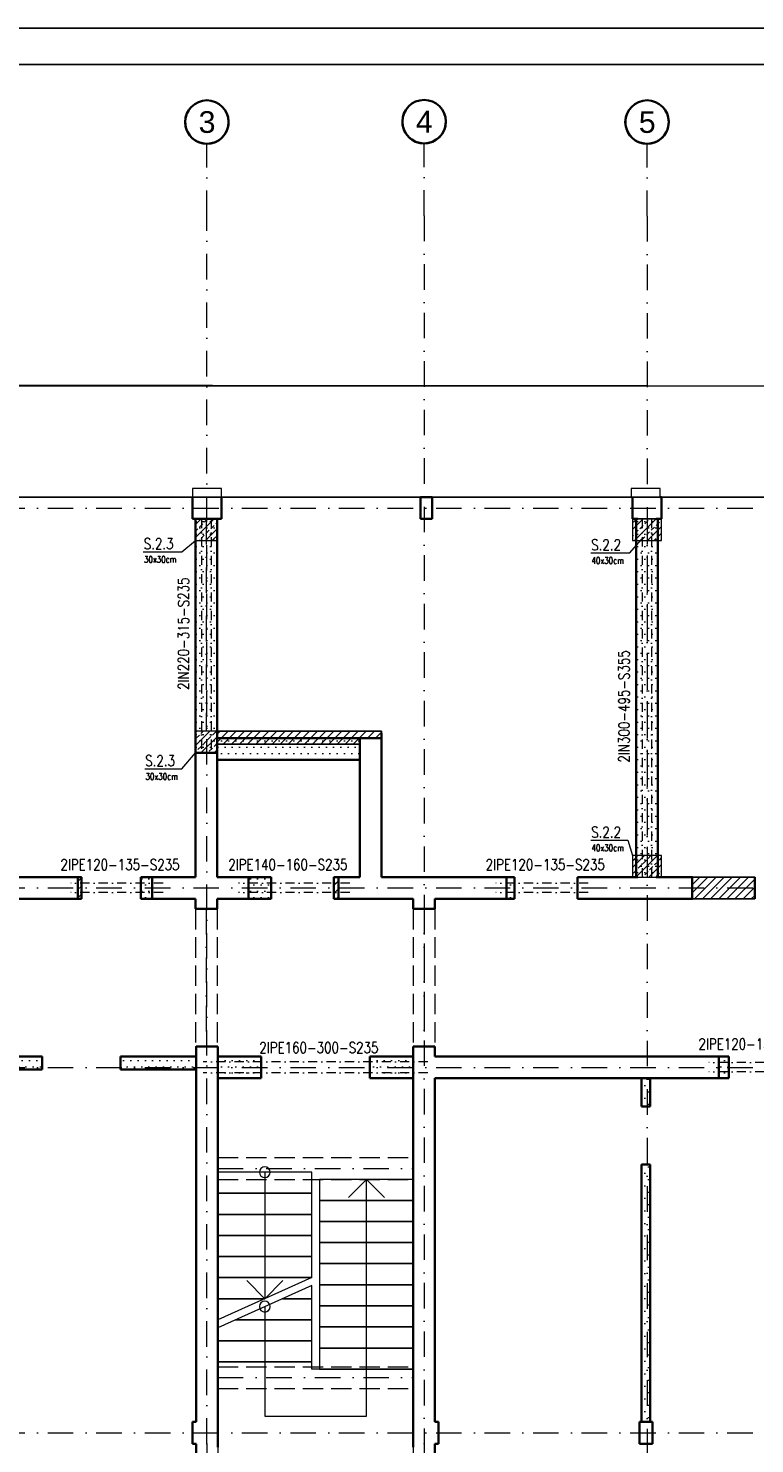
# Model space of a CAD drawing. Header units: millimetres. Extents: x -62590 to 46238, y 147773 to 522018.
# Tile 76 of 93: x 23455 to 33488, y 405857 to 425418. Entities that reach past the tile are written whole.
import ezdxf

# ---------------------------------------------------------------- set-up
doc = ezdxf.new("R2010")
doc.units = ezdxf.units.MM
for name, pattern in [('DASHDOT', [25.4, 12.7, -6.35, 0, -6.35]), ('Krawędzie ukryte', [3.912222, 2.822222, -1.09]), ('Kropki i Kreski', [6.702778, 3.527778, -1.763889, 0, -1.411111])]:
    doc.linetypes.add(name, pattern=pattern)
for name, color, linetype in [('!PB_Ramka', 7, 'Continuous'), ('!PB_Wyburzenia', 251, 'Do wyburzenia'), ('e-cad_cienkie', 1, 'Continuous'), ('e-cad_kontur', 2, 'Continuous'), ('e-cad_opisy', 7, 'Continuous'), ('e-cad_wymiary', 1, 'Continuous'), ('e-cad_wypelnienia', 254, 'Continuous'), ('Konstrukcja - Dach', 7, 'Continuous'), ('Konstrukcja - Siatka mod', 9, 'Continuous'), ('Konstrukcja - Ściany działowe', 7, 'Continuous'), ('Konstrukcja - Ściany nośne wew..P', 7, 'Continuous'), ('Konstrukcja - Ściany zewnętrzne', 7, 'Continuous'), ('z JAN', 7, 'Continuous')]:
    doc.layers.add(name, color=color, linetype=linetype)
doc.layers.add('KONSTRUKCJA', color=3, linetype='Continuous', lineweight=0)
doc.styles.add('e-cad_1', font='simplex.shx', dxfattribs={"width": 0.8})
doc.styles.get("Standard").update_dxf_attribs({"font": 'arial.ttf'})
doc.styles.add('STYL_AUTOMATYCZNY_2', font='arial.ttf')
doc.linetypes.add('Do wyburzenia', pattern='A,1.7,["/",Standard,S=1,R=10,X=-0.195,Y=-0.57],-0.5,["",Standard,S=1,R=10,X=-0.195,Y=-0.57],1.7', length=3.9)
pattern_1 = [(0, (-230678.59, 288957.74), (0, 173.20508), [0, -100]), (0, (-230628.59, 289044.34), (0, 173.20508), [0, -100])]
pattern_2 = [(45, (-14101.32, -406007.43), (-56.126601, 56.126601), [])]

# ---------------------------------------------------------------- blocks, each defined once
blk = doc.blocks.new('*U4')
at = {"layer": 'e-cad_opisy', "color": 8, "ltscale": 0.4}
blk.add_lwpolyline([(0, 0), (450, 0), (450, 297), (25, 297), (25, 297), (0, 297), (0, 0)], dxfattribs=at)
at = {"layer": 'e-cad_opisy', "color": 3, "ltscale": 0.4}
blk.add_lwpolyline([(30, 5), (445, 5), (445, 292), (30, 292), (30, 5)], dxfattribs=at)
blk = doc.blocks.new('Rysunek_3_3 - ProBuild')
at = {"layer": '!PB_Wyburzenia', "lineweight": 15, "ltscale": 20}
h = blk.add_hatch(dxfattribs=at)
h.set_pattern_fill('TYNK_0003', color=256, style=0, pattern_type=2)
h.set_pattern_definition(pattern_1)
h.paths.add_polyline_path([(11662, 12630), (11662, 9446), (11962, 9446), (11962, 12630)])
h = blk.add_hatch(dxfattribs=at)
h.set_pattern_fill('TYNK_0003', color=256, style=0, pattern_type=2)
h.set_pattern_definition(pattern_1)
h.paths.add_polyline_path([(17750, 12630), (17750, 7680), (18050, 7680), (18050, 12630)])
h = blk.add_hatch(dxfattribs=at)
h.set_pattern_fill('TYNK_0003', color=256, style=0, pattern_type=2)
h.set_pattern_definition(pattern_1)
h.paths.add_polyline_path([(13930, 9600), (11962, 9600), (11962, 9300), (13930, 9300)])
h = blk.add_hatch(dxfattribs=at)
h.set_pattern_fill('TYNK_0003', color=256, style=0, pattern_type=2)
h.set_pattern_definition(pattern_1)
h.paths.add_polyline_path([(11066, 7680), (10908, 7680), (10908, 7380), (11066, 7380)])
h = blk.add_hatch(dxfattribs=at)
h.set_pattern_fill('TYNK_0003', color=256, style=0, pattern_type=2)
h.set_pattern_definition(pattern_1)
h.paths.add_polyline_path([(12395, 7380), (12710, 7380), (12710, 7680), (12395, 7680)])
h = blk.add_hatch(dxfattribs=at)
h.set_pattern_fill('TYNK_0003', color=256, style=0, pattern_type=2)
h.set_pattern_definition([(0, (-233135.2, 288957.74), (0, 173.20508), [0, -100]), (0, (-233085.2, 289044.34), (0, 173.20508), [0, -100])])
h.paths.add_polyline_path([(15960, 7680), (15960, 7380), (16070, 7380), (16070, 7680)])
h = blk.add_hatch(dxfattribs=at)
h.set_pattern_fill('TYNK_0003', color=256, style=0, pattern_type=2)
h.set_pattern_definition(pattern_1)
h.paths.add_polyline_path([(9545, 5020), (9545, 5200), (8620, 5200), (8620, 5020)])
h = blk.add_hatch(dxfattribs=at)
h.set_pattern_fill('TYNK_0003', color=256, style=0, pattern_type=2)
h.set_pattern_definition(pattern_1)
h.paths.add_polyline_path([(10625, 5020), (11670, 5020), (11670, 5200), (10625, 5200)])
h = blk.add_hatch(dxfattribs=at)
h.set_pattern_fill('TYNK_0003', color=256, style=0, pattern_type=2)
h.set_pattern_definition(pattern_1)
h.paths.add_polyline_path([(11970, 4900), (12570, 4900), (12570, 5200), (11970, 5200)])
h = blk.add_hatch(dxfattribs=at)
h.set_pattern_fill('TYNK_0003', color=256, style=0, pattern_type=2)
h.set_pattern_definition(pattern_1)
h.paths.add_polyline_path([(14070, 5200), (14070, 4900), (14670, 4900), (14670, 5200)])
h = blk.add_hatch(dxfattribs=at)
h.set_pattern_fill('TYNK_0003', color=256, style=0, pattern_type=2)
h.set_pattern_definition(pattern_1)
h.paths.add_polyline_path([(18890, 5200), (18890, 4900), (19030, 4900), (19030, 5200)])
h = blk.add_hatch(dxfattribs=at)
h.set_pattern_fill('TYNK_0003', color=256, style=0, pattern_type=2)
h.set_pattern_definition(pattern_1)
h.paths.add_polyline_path([(17822, 4888), (17822, 4510), (17942, 4510), (17942, 4888)])
h = blk.add_hatch(dxfattribs=at)
h.set_pattern_fill('TYNK_0003', color=256, style=0, pattern_type=2)
h.set_pattern_definition(pattern_1)
h.paths.add_polyline_path([(17822, 150), (17942, 150), (17942, 3710), (17822, 3710)])
at = {"layer": 'e-cad_wypelnienia', "lineweight": -2, "ltscale": 10}
h = blk.add_hatch(dxfattribs=at)
h.set_pattern_fill('ANSI31', color=256, scale=25, style=0)
h.set_pattern_definition(pattern_2)
h.paths.add_polyline_path([(14232, 9696), (11970, 9696), (11970, 9516), (13932, 9516), (13932, 9600), (14232, 9600)])
at = {"layer": 'e-cad_wypelnienia', "ltscale": 10}
h = blk.add_hatch(dxfattribs=at)
h.set_pattern_fill('ANSI31', color=256, scale=25, style=0)
h.set_pattern_definition(pattern_2)
h.paths.add_polyline_path([(10038, 7380), (10086, 7380), (10086, 7680), (10038, 7680)])
h = blk.add_hatch(dxfattribs=at)
h.set_pattern_fill('ANSI31', color=256, scale=25, style=0)
h.set_pattern_definition(pattern_2)
h.paths.add_polyline_path([(13575, 7380), (13640, 7380), (13640, 7680), (13575, 7680)])
h = blk.add_hatch(dxfattribs=at)
h.set_pattern_fill('ANSI31', color=256, scale=25, style=0)
h.set_pattern_definition(pattern_2)
h.paths.add_polyline_path([(18527, 7380), (19387, 7380), (19387, 7680), (18527, 7680)])
at = {"layer": '!PB_Wyburzenia', "lineweight": 35, "ltscale": 40}
for p, q in [((10625, 5200), (10625, 5085)), ((10625, 5085), (10625, 5020)), ((17942, 4510), (17822, 4510)), ((17942, 3710), (17822, 3710))]:
    blk.add_line(p, q, dxfattribs=at)
at = {"layer": '!PB_Wyburzenia', "lineweight": 35, "ltscale": 40, "flags": 128}
for points in [[(11662, 12630), (11662, 9396)], [(11962, 9396), (11962, 12630)], [(17750, 12630), (17750, 7680)], [(18050, 7680), (18050, 12630)], [(13930, 9600), (11962, 9600)], [(11962, 9396), (11662, 9396)], [(11962, 9300), (13930, 9300)], [(11066, 7680), (10908, 7680)], [(10908, 7380), (10908, 7680)], [(12710, 7680), (12395, 7680)], [(12710, 7680), (12710, 7380)], [(16070, 7680), (15960, 7680)], [(16070, 7680), (16070, 7380)], [(10908, 7380), (11066, 7380)], [(12395, 7380), (12710, 7380)], [(15960, 7380), (16070, 7380)], [(9545, 5200), (8620, 5200)], [(9545, 5200), (9545, 5020)], [(11670, 5200), (10625, 5200)], [(12570, 5200), (11970, 5200)], [(12570, 5200), (12570, 4900)], [(14670, 5200), (14070, 5200)], [(14070, 4900), (14070, 5200)], [(19030, 5200), (18890, 5200)], [(19030, 5200), (19030, 4900)], [(8620, 5020), (9545, 5020)], [(10625, 5020), (11670, 5020)], [(11970, 4900), (12570, 4900)], [(14070, 4900), (14670, 4900)], [(17822, 4900), (17822, 4510)], [(17942, 4510), (17942, 4900)], [(18890, 4900), (19030, 4900)], [(17822, 3710), (17822, 150)], [(17942, 150), (17942, 3710)]]:
    blk.add_lwpolyline(points, dxfattribs=at)
at = {"color": 252, "linetype": 'Continuous', "lineweight": 18, "ltscale": 100}
for p, q in [((13270, 3602), (11970, 3602)), ((11970, 3602), (11970, 3311)), ((12620, 3602), (12620, 3311)), ((13270, 3311), (13270, 3602)), ((14674, 3503), (13374, 3503)), ((13374, 3503), (13374, 3212)), ((13774, 3253), (14024, 3503)), ((14024, 3212), (14024, 3503)), ((14024, 3503), (14274, 3253)), ((14674, 3212), (14674, 3503)), ((11970, 3311), (13270, 3311)), ((13270, 3311), (11970, 3311)), ((11970, 3311), (11970, 3019)), ((12620, 3311), (12620, 1854)), ((13270, 3019), (13270, 3311)), ((14674, 3212), (13374, 3212)), ((13374, 3212), (13374, 2920)), ((13374, 3212), (14674, 3212)), ((14024, 881), (14024, 3212)), ((14674, 2920), (14674, 3212)), ((11970, 3019), (13270, 3019)), ((13270, 3019), (11970, 3019)), ((11970, 3019), (11970, 2728)), ((13270, 2728), (13270, 3019)), ((14674, 2920), (13374, 2920)), ((13374, 2920), (13374, 2629)), ((13374, 2920), (14674, 2920)), ((14674, 2629), (14674, 2920)), ((11970, 2728), (13270, 2728)), ((13270, 2728), (11970, 2728)), ((11970, 2728), (11970, 2437)), ((13270, 2437), (13270, 2728)), ((14674, 2629), (13374, 2629)), ((13374, 2629), (13374, 2338)), ((13374, 2629), (14674, 2629)), ((14674, 2338), (14674, 2629)), ((11970, 2437), (13270, 2437)), ((13270, 2437), (11970, 2437)), ((11970, 2437), (11970, 2145)), ((13270, 2145), (13270, 2437)), ((14674, 2338), (13374, 2338)), ((13374, 2338), (13374, 2046)), ((13374, 2338), (14674, 2338)), ((14674, 2046), (14674, 2338)), ((11970, 2145), (13270, 2145)), ((13270, 2145), (11970, 2145)), ((11970, 2145), (11970, 1854)), ((13270, 2145), (11970, 1563)), ((13270, 2036), (11970, 1453)), ((12620, 1854), (12370, 2104)), ((12870, 2104), (12620, 1854)), ((13270, 1854), (13270, 2036)), ((14674, 2046), (13374, 2046)), ((13374, 2046), (13374, 1755)), ((13374, 2046), (14674, 2046)), ((14674, 1755), (14674, 2046)), ((11970, 1854), (12620, 1854)), ((12620, 1854), (11970, 1854)), ((11970, 1854), (11970, 1563)), ((12864, 1854), (13270, 1854)), ((13270, 1854), (12864, 1854)), ((13270, 1563), (13270, 1854)), ((12620, 1744), (12620, 980)), ((14674, 1755), (13374, 1755)), ((13374, 1755), (13374, 1464)), ((13374, 1755), (14674, 1755)), ((14674, 1464), (14674, 1755)), ((11970, 1453), (11970, 1271)), ((12214, 1563), (13270, 1563)), ((13270, 1563), (12214, 1563)), ((13270, 1271), (13270, 1563)), ((14674, 1464), (13374, 1464)), ((13374, 1464), (13374, 1172)), ((13374, 1464), (14674, 1464)), ((14674, 1172), (14674, 1464)), ((11970, 1271), (13270, 1271)), ((13270, 1271), (11970, 1271)), ((11970, 1271), (11970, 980)), ((13270, 980), (13270, 1271)), ((11970, 980), (13270, 980)), ((13270, 980), (11970, 980)), ((11970, 980), (11970, 959)), ((12620, 980), (12620, 231)), ((13270, 881), (13270, 980)), ((14674, 1172), (13374, 1172)), ((13374, 1172), (13374, 881)), ((13374, 1172), (14674, 1172)), ((14674, 881), (14674, 1172)), ((11970, 959), (11970, -500)), ((13374, 881), (13270, 881)), ((14674, 881), (13374, 881)), ((13374, 881), (14674, 881)), ((14024, 231), (14024, 881)), ((14674, -500), (14674, 881)), ((12620, 231), (14024, 231))]:
    blk.add_line(p, q, dxfattribs=at)
at = {"color": 7, "linetype": 'Continuous', "lineweight": 35, "ltscale": 100, "flags": 128}
for points in [[(10086, 7680), (10038, 7680)], [(10086, 7680), (10086, 7380)], [(13640, 7680), (13575, 7680)], [(13575, 7380), (13575, 7680)], [(10038, 7380), (10086, 7380)], [(13575, 7380), (13640, 7380)]]:
    blk.add_lwpolyline(points, dxfattribs=at)
at = {"color": 252, "linetype": 'Continuous', "lineweight": 18, "ltscale": 100}
for centre, start, end in [((12620, 3602), 0, 180), ((12620, 3602), 180, 0), ((12620, 1744), 0, 180), ((12620, 1744), 180, 0)]:
    blk.add_arc(centre, 75, start, end, dxfattribs=at)
at = {"layer": 'e-cad_kontur', "ltscale": 10}
for points in [[(14232, 9696), (11962, 9696), (11962, 9516), (13932, 9516), (13932, 9600), (14232, 9600), (14232, 9696), (14232, 9696), (14232, 9696)], [(10038, 7380), (10086, 7380), (10086, 7680), (10038, 7680)], [(13575, 7380), (13640, 7380), (13640, 7680), (13575, 7680)]]:
    blk.add_lwpolyline(points, close=True, dxfattribs=at)
at = {"layer": 'e-cad_kontur', "ltscale": 40}
blk.add_lwpolyline([(18527, 7380), (19387, 7380), (19387, 7680), (18527, 7680)], close=True, dxfattribs=at)
at = {"layer": 'Konstrukcja - Dach', "color": 252, "linetype": 'Continuous', "lineweight": 13, "ltscale": 100, "flags": 128}
for points in [[(-130, 14490), (23920, 14471)], [(27070, 12930), (-130, 12930)], [(27070, 12924), (-130, 12924)]]:
    blk.add_lwpolyline(points, dxfattribs=at)
at = {"layer": 'Konstrukcja - Siatka mod', "color": 9, "linetype": 'Kropki i Kreski', "lineweight": 13, "ltscale": 100}
for p, q in [((11820, 16815), (11820, 17815)), ((14820, 16820), (14820, 17820)), ((17900, 16815), (17900, 17815)), ((11820, -150), (11820, 16815)), ((14820, 16820), (14820, -150)), ((17900, 16815), (17900, -150)), ((-3115, 12780), (27604, 12780)), ((-3115, 7530), (27604, 7530)), ((-3115, 5050), (27604, 5050)), ((-3115, 0), (27604, 0)), ((11820, -150), (11820, -1150)), ((14820, -150), (14820, -1150)), ((17900, -150), (17900, -1150))]:
    blk.add_line(p, q, dxfattribs=at)
at = {"layer": 'Konstrukcja - Siatka mod', "color": 9, "linetype": 'Continuous', "lineweight": 35, "ltscale": 100}
for centre in [(11820, 18115), (14820, 18120), (17900, 18115)]:
    blk.add_circle(centre, 300, dxfattribs=at)
at = {"layer": 'Konstrukcja - Siatka mod', "color": 7, "linetype": 'Continuous', "lineweight": 35, "ltscale": 100}
for centre, start, end in [((11820, 18115), 146.5921, 33.4079), ((14820, 18120), 147.6608, 32.3392), ((17900, 18115), 146.5921, 33.4079)]:
    blk.add_arc(centre, 300, start, end, dxfattribs=at)
at = {"layer": 'Konstrukcja - Siatka mod', "color": 7, "linetype": 'Kropki i Kreski', "lineweight": 13, "ltscale": 100}
for p in [(11820, -150), (11820, -150), (14820, -150), (14820, -150), (17900, -150), (17900, -150)]:
    blk.add_point(p, dxfattribs=at)
at = {"layer": 'Konstrukcja - Ściany działowe', "color": 252, "linetype": 'Krawędzie ukryte', "lineweight": 13, "ltscale": 100}
for p, q in [((11662, 12630), (11662, 9696)), ((11662, 12630), (11962, 12630)), ((11962, 12630), (11962, 9696)), ((17750, 12630), (17750, 7680)), ((17750, 12630), (18050, 12630)), ((18050, 12630), (18050, 7680)), ((17750, 7680), (18050, 7680)), ((11662, 7240), (11662, 5341)), ((11662, 7240), (11962, 7240)), ((11962, 7240), (11962, 5341)), ((14670, 7240), (14670, 5341)), ((14670, 7240), (14970, 7240)), ((14970, 7240), (14970, 5341)), ((11662, 5341), (11962, 5341)), ((14670, 5341), (14970, 5341)), ((11970, 3803), (14670, 3803)), ((11970, 3503), (11970, 3803)), ((14670, 3503), (14670, 3803)), ((11970, 3503), (14670, 3503)), ((11970, 914), (14670, 914)), ((11970, 614), (11970, 914)), ((14670, 614), (14670, 914)), ((11970, 614), (14670, 614))]:
    blk.add_line(p, q, dxfattribs=at)
at = {"layer": 'Konstrukcja - Ściany działowe', "color": 252, "linetype": 'Kropki i Kreski', "lineweight": 13, "ltscale": 100}
for p, q in [((11812, 12630), (11812, 9696)), ((17900, 12630), (17900, 7680)), ((11812, 7240), (11812, 5341)), ((14820, 7240), (14820, 5341)), ((11970, 3653), (14670, 3653)), ((11970, 764), (14670, 764))]:
    blk.add_line(p, q, dxfattribs=at)
at = {"layer": 'Konstrukcja - Ściany działowe', "color": 252, "linetype": 'Continuous', "lineweight": 13, "ltscale": 100, "flags": 128}
blk.add_lwpolyline([(14232, 9696), (14232, 9671)], dxfattribs=at)
at = {"layer": 'Konstrukcja - Ściany działowe', "color": 252, "linetype": 'Continuous', "lineweight": 35, "ltscale": 100, "flags": 128}
blk.add_lwpolyline([(14232, 9671), (14232, 9571)], dxfattribs=at)
at = {"layer": 'Konstrukcja - Ściany działowe', "color": 252, "linetype": 'Continuous', "lineweight": 25, "ltscale": 100, "flags": 128}
blk.add_lwpolyline([(14232, 9571), (14232, 9546)], dxfattribs=at)
at = {"layer": 'Konstrukcja - Ściany nośne wew..P', "color": 252, "linetype": 'Continuous', "lineweight": 35, "ltscale": 100}
for p, q in [((10038, 7680), (10038, 7380)), ((11066, 7495), (11066, 7680)), ((12395, 7380), (12395, 7680)), ((13640, 7680), (13640, 7380)), ((11066, 7380), (11066, 7495)), ((11970, 5195), (11970, 5200)), ((11970, 5080), (11970, 5195)), ((14670, 5195), (14670, 5200)), ((14670, 5080), (14670, 5195)), ((18890, 5200), (18890, 5085)), ((11970, 4900), (11970, 5080)), ((14670, 4900), (14670, 5080)), ((18890, 5085), (18890, 4900))]:
    blk.add_line(p, q, dxfattribs=at)
at = {"layer": 'Konstrukcja - Ściany nośne wew..P', "color": 252, "linetype": 'Continuous', "lineweight": 35, "ltscale": 100, "flags": 128}
for points in [[(14232, 9600), (13932, 9600)], [(13932, 9600), (13932, 7680)], [(14232, 7680), (14232, 9600)], [(11662, 9396), (11662, 7680)], [(11962, 7680), (11962, 9396)], [(10038, 7680), (5990, 7680)], [(11662, 7680), (11066, 7680)], [(12395, 7680), (11962, 7680)], [(13932, 7680), (13640, 7680)], [(15960, 7680), (14232, 7680)], [(15960, 7380), (15960, 7680)], [(17775, 7680), (16940, 7680)], [(16940, 7380), (16940, 7680)], [(18527, 7680), (18025, 7680)], [(18524, 7380), (18524, 7680)], [(19387, 7380), (19387, 7680)], [(5990, 7380), (10038, 7380)], [(11066, 7380), (11662, 7380)], [(11662, 7380), (11662, 7240)], [(11662, 7240), (11962, 7240)], [(11962, 7380), (12395, 7380)], [(11962, 7240), (11962, 7380)], [(13640, 7380), (14670, 7380)], [(14670, 7380), (14670, 7240)], [(14670, 7240), (14970, 7240)], [(14970, 7380), (15960, 7380)], [(14970, 7240), (14970, 7380)], [(16940, 7380), (18527, 7380)], [(11670, 5340), (11670, 150)], [(11970, 5340), (11670, 5340)], [(11970, 5200), (11970, 5340)], [(14670, 5340), (14670, 5200)], [(14970, 5340), (14670, 5340)], [(14970, 5200), (14970, 5340)], [(18890, 5200), (14970, 5200)], [(11970, -200), (11970, 4900)], [(14670, 4900), (14670, -200)], [(14970, 150), (14970, 4900)], [(14970, 4900), (18890, 4900)], [(11670, -150), (11670, -650)], [(14970, -650), (14970, -150)]]:
    blk.add_lwpolyline(points, dxfattribs=at)
at = {"layer": 'Konstrukcja - Ściany zewnętrzne', "color": 252, "linetype": 'Continuous', "lineweight": 35, "ltscale": 100}
for p, q in [((11620, 12930), (11620, 12880)), ((12020, 12930), (12020, 12880)), ((14770, 12930), (14770, 12880)), ((14930, 12930), (14930, 12880)), ((17700, 12930), (17700, 12880)), ((18100, 12930), (18100, 12880)), ((11620, 12880), (11620, 12830)), ((11620, 12830), (11620, 12630)), ((12020, 12880), (12020, 12830)), ((12020, 12830), (12020, 12630)), ((14770, 12880), (14770, 12830)), ((14770, 12830), (14770, 12630)), ((14930, 12880), (14930, 12830)), ((14930, 12830), (14930, 12630)), ((17700, 12880), (17700, 12830)), ((17700, 12830), (17700, 12630)), ((18100, 12880), (18100, 12830)), ((18100, 12830), (18100, 12630)), ((11620, -100), (11620, 150)), ((15020, -100), (15020, 150)), ((17795, -100), (17795, 150)), ((17975, -100), (17975, 150)), ((11620, -150), (11620, -100)), ((15020, -150), (15020, -100)), ((17795, -150), (17795, -100)), ((17975, -150), (17975, -100))]:
    blk.add_line(p, q, dxfattribs=at)
at = {"layer": 'Konstrukcja - Ściany zewnętrzne', "color": 252, "linetype": 'Continuous', "lineweight": 13, "ltscale": 100, "flags": 128}
for points in [[(12020, 12930), (12020, 13050), (11620, 13050), (11620, 12930)], [(18080, 12930), (18080, 13050), (17680, 13050), (17680, 12930)]]:
    blk.add_lwpolyline(points, dxfattribs=at)
at = {"layer": 'Konstrukcja - Ściany zewnętrzne', "color": 252, "linetype": 'Continuous', "lineweight": 35, "ltscale": 100, "flags": 128}
for points in [[(14930, 12930), (14770, 12930)], [(18100, 12930), (18080, 12930)], [(11620, 12630), (12020, 12630)], [(14770, 12630), (14930, 12630)], [(17700, 12630), (17775, 12630)], [(18025, 12630), (18100, 12630)], [(11670, 150), (11620, 150)], [(15020, 150), (14970, 150)], [(17975, 150), (17795, 150)], [(11620, -150), (11670, -150)], [(14970, -150), (15020, -150)], [(17795, -150), (17975, -150)]]:
    blk.add_lwpolyline(points, dxfattribs=at)
at = {"layer": 'z JAN', "color": 253, "linetype": 'Continuous', "lineweight": 13, "ltscale": 100, "flags": 128}
blk.add_lwpolyline([(27190, 16353), (27190, 12930), (-130, 12930), (-130, 14471), (23800, 14471), (23800, 16353)], close=True, dxfattribs=at)
at = {"layer": 'Konstrukcja - Siatka mod', "color": 9, "linetype": 'Continuous', "lineweight": 13, "char_height": 300, "attachment_point": 1, "style": 'STYL_AUTOMATYCZNY_2'}
for s, insert in [('\\A1;{\\pql;\\pt0;\\fArial|b0|i0|c238|p0;\\W1.000000;3}', (11706, 18265)), ('\\A1;{\\pql;\\pt0;\\fArial|b0|i0|c238|p0;\\W1.000000;4}', (14706, 18270)), ('\\A1;{\\pql;\\pt0;\\fArial|b0|i0|c238|p0;\\W1.000000;5}', (17786, 18265))]:
    blk.add_mtext(s, dxfattribs=dict(at, insert=insert))
blk = doc.blocks.new('Opis - Stopy fundamentowe')
at = {"layer": 'e-cad_opisy', "color": 0, "ltscale": 0.04, "style": 'e-cad_1', "width": 0.8}
for tag, p, height, flags in [('SF - NAZWA', (0.5, 0.5), 3, 8), ('SF - PRZEKRÓJ', (0.5, -3), 2, 4)]:
    blk.add_attdef(tag, p, '', height=height, dxfattribs=dict(at, flags=flags))

msp = doc.modelspace()

# ---------------------------------------------------------------- hatches: boundary and pattern name
at = {"layer": 'e-cad_wypelnienia', "linetype": 'Continuous', "lineweight": 0}
h = msp.add_hatch(dxfattribs=at)
h.set_pattern_fill('ANSI33', color=256, scale=20)
h.paths.add_polyline_path([(25763.1, 418337.4), (25763.1, 418637.4), (26063.1, 418637.4), (26063.1, 418337.4)])
h = msp.add_hatch(dxfattribs=at)
h.set_pattern_fill('ANSI33', color=256, scale=20)
h.paths.add_polyline_path([(31801.3, 418337.4), (31801.3, 418637.4), (32201.3, 418637.4), (32201.3, 418337.4)])
h = msp.add_hatch(dxfattribs=at)
h.set_pattern_fill('ANSI33', color=256, scale=20)
h.paths.add_polyline_path([(25763.1, 415403.4), (25763.1, 415703.4), (26063.1, 415703.4), (26063.1, 415403.4)])
h = msp.add_hatch(dxfattribs=at)
h.set_pattern_fill('ANSI33', color=256, scale=20)
h.paths.add_polyline_path([(31801.3, 413686.2), (31801.3, 413986.2), (32201.3, 413986.2), (32201.3, 413686.2)])

# ---------------------------------------------------------------- linework, layer by layer
at = {"layer": 'e-cad_cienkie', "lineweight": 18}
for points in [[(25042.3, 418183), (25574.7, 418183), (25763.1, 418337.4)], [(31222.9, 418167.9), (31762.9, 418167.9), (31951.3, 418387.4)], [(25062.3, 415183.9), (25574.7, 415183.9), (25763.1, 415403.4)], [(31222.9, 414197.4), (31736.4, 414197.4), (31801.3, 413986.2)]]:
    msp.add_lwpolyline(points, dxfattribs=at)
at = {"layer": 'KONSTRUKCJA', "linetype": 'DASHDOT', "lineweight": 0, "ltscale": 10}
for p, q in [((25848.8, 418637.4), (25848.8, 415453.4)), ((25980.2, 418637.4), (25980.2, 415453.4)), ((31933.7, 418637.4), (31933.7, 413686.2)), ((32065.1, 418637.4), (32065.1, 413686.2)), ((25315.3, 413604.2), (24040.1, 413604.2)), ((27894.3, 413604.2), (26358.4, 413604.2)), ((31189.1, 413604.2), (29913.8, 413604.2)), ((25315.3, 413475.5), (24040.1, 413475.5)), ((27894.3, 413475.5), (26358.4, 413475.5)), ((31189.1, 413475.5), (29913.8, 413475.5)), ((28971.3, 411134.3), (25871.3, 411134.3)), ((28971.3, 410984.3), (25871.3, 410984.3)), ((34128.6, 411124.2), (32853.4, 411124.2)), ((34128.6, 410995.5), (32853.4, 410995.5))]:
    msp.add_line(p, q, dxfattribs=at)
at = {"layer": 'KONSTRUKCJA', "color": 2, "linetype": 'Continuous', "lineweight": 0}
for points in [[(25763.1, 418337.4), (26063.1, 418337.4), (26063.1, 418637.4), (25763.1, 418637.4)], [(31801.3, 418337.4), (32201.3, 418337.4), (32201.3, 418637.4), (31801.3, 418637.4)], [(25763.1, 415403.4), (26063.1, 415403.4), (26063.1, 415703.4), (25763.1, 415703.4)], [(31801.3, 413686.2), (32201.3, 413686.2), (32201.3, 413986.2), (31801.3, 413986.2)]]:
    msp.add_lwpolyline(points, close=True, dxfattribs=at)

# ---------------------------------------------------------------- block references
at = {"layer": '!PB_Ramka', "xscale": 100, "yscale": 100, "zscale": 100}
msp.add_blockref('*U4', (1238, 395717.6), dxfattribs=at)
at = {"layer": 'e-cad_cienkie', "linetype": 'Continuous', "lineweight": -2, "ltscale": 10}
msp.add_blockref('Rysunek_3_3 - ProBuild', (14101.3, 406007.4), dxfattribs=at)
at = {"layer": 'e-cad_wymiary', "ltscale": 40}
ref = msp.add_blockref('Opis - Stopy fundamentowe', (25763.8, 418183), dxfattribs=dict(at, xscale=-50, yscale=50, zscale=50, rotation=359.9999999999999))
ref.add_attrib('SF - NAZWA', 'S.2.3', (25049.1, 418219.7), dxfattribs={"layer": 'e-cad_opisy', "ltscale": 40, "height": 150, "style": 'e-cad_1', "width": 0.8, "flags": 8})
ref.add_attrib('SF - PRZEKRÓJ', '30x30cm', (25052.8, 418033), dxfattribs={"layer": 'e-cad_opisy', "ltscale": 40, "height": 90, "style": 'e-cad_1', "width": 0.8, "flags": 4})
ref = msp.add_blockref('Opis - Stopy fundamentowe', (31944.4, 418167.9), dxfattribs=dict(at, xscale=-50, yscale=50, zscale=50, rotation=359.9999999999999))
ref.add_attrib('SF - NAZWA', 'S.2.2', (31229.8, 418204.6), dxfattribs={"layer": 'e-cad_opisy', "ltscale": 40, "height": 150, "style": 'e-cad_1', "width": 0.8, "flags": 8})
ref.add_attrib('SF - PRZEKRÓJ', '40x30cm', (31233.4, 418017.9), dxfattribs={"layer": 'e-cad_opisy', "ltscale": 40, "height": 90, "style": 'e-cad_1', "width": 0.8, "flags": 4})
ref = msp.add_blockref('Opis - Stopy fundamentowe', (25710.8, 416990), dxfattribs=dict(at, xscale=-50, yscale=50, zscale=50, rotation=89.9999999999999))
ref.add_attrib('SF - NAZWA', '2IN220-315-S235', (25674.1, 416275.3), dxfattribs={"layer": 'e-cad_opisy', "ltscale": 40, "height": 150, "rotation": 90, "style": 'e-cad_1', "width": 0.8, "flags": 8})
ref = msp.add_blockref('Opis - Stopy fundamentowe', (31795.7, 415985), dxfattribs=dict(at, xscale=-50, yscale=50, zscale=50, rotation=89.9999999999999))
ref.add_attrib('SF - NAZWA', '2IN300-495-S355', (31759, 415270.3), dxfattribs={"layer": 'e-cad_opisy', "ltscale": 40, "height": 150, "rotation": 90, "style": 'e-cad_1', "width": 0.8, "flags": 8})
ref = msp.add_blockref('Opis - Stopy fundamentowe', (25783.8, 415183.9), dxfattribs=dict(at, xscale=-50, yscale=50, zscale=50, rotation=359.9999999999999))
ref.add_attrib('SF - NAZWA', 'S.2.3', (25069.1, 415220.6), dxfattribs={"layer": 'e-cad_opisy', "ltscale": 40, "height": 150, "style": 'e-cad_1', "width": 0.8, "flags": 8})
ref.add_attrib('SF - PRZEKRÓJ', '30x30cm', (25072.8, 415033.9), dxfattribs={"layer": 'e-cad_opisy', "ltscale": 40, "height": 90, "style": 'e-cad_1', "width": 0.8, "flags": 4})
ref = msp.add_blockref('Opis - Stopy fundamentowe', (31944.4, 414197.4), dxfattribs=dict(at, xscale=-50, yscale=50, zscale=50, rotation=359.9999999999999))
ref.add_attrib('SF - NAZWA', 'S.2.2', (31229.8, 414234.1), dxfattribs={"layer": 'e-cad_opisy', "ltscale": 40, "height": 150, "style": 'e-cad_1', "width": 0.8, "flags": 8})
ref.add_attrib('SF - PRZEKRÓJ', '40x30cm', (31233.4, 414047.4), dxfattribs={"layer": 'e-cad_opisy', "ltscale": 40, "height": 90, "style": 'e-cad_1', "width": 0.8, "flags": 4})
ref = msp.add_blockref('Opis - Stopy fundamentowe', (24612.8, 413748.9), dxfattribs=dict(at, xscale=-50, yscale=50, zscale=50, rotation=359.9999999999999))
ref.add_attrib('SF - NAZWA', '2IPE120-135-S235', (23898.1, 413785.6), dxfattribs={"layer": 'e-cad_opisy', "ltscale": 40, "height": 150, "style": 'e-cad_1', "width": 0.8, "flags": 8})
ref = msp.add_blockref('Opis - Stopy fundamentowe', (26931.1, 413748.9), dxfattribs=dict(at, xscale=-50, yscale=50, zscale=50, rotation=359.9999999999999))
ref.add_attrib('SF - NAZWA', '2IPE140-160-S235', (26216.4, 413785.6), dxfattribs={"layer": 'e-cad_opisy', "ltscale": 40, "height": 150, "style": 'e-cad_1', "width": 0.8, "flags": 8})
ref = msp.add_blockref('Opis - Stopy fundamentowe', (30486.5, 413748.9), dxfattribs=dict(at, xscale=-50, yscale=50, zscale=50, rotation=359.9999999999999))
ref.add_attrib('SF - NAZWA', '2IPE120-135-S235', (29771.9, 413785.6), dxfattribs={"layer": 'e-cad_opisy', "ltscale": 40, "height": 150, "style": 'e-cad_1', "width": 0.8, "flags": 8})
ref = msp.add_blockref('Opis - Stopy fundamentowe', (27360.1, 411219.5), dxfattribs=dict(at, xscale=-50, yscale=50, zscale=50, rotation=359.9999999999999))
ref.add_attrib('SF - NAZWA', '2IPE160-300-S235', (26645.5, 411256.2), dxfattribs={"layer": 'e-cad_opisy', "ltscale": 40, "height": 150, "style": 'e-cad_1', "width": 0.8, "flags": 8})
ref = msp.add_blockref('Opis - Stopy fundamentowe', (33426.1, 411268.9), dxfattribs=dict(at, xscale=-50, yscale=50, zscale=50, rotation=359.9999999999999))
ref.add_attrib('SF - NAZWA', '2IPE120-135-S235', (32711.4, 411305.6), dxfattribs={"layer": 'e-cad_opisy', "ltscale": 40, "height": 150, "style": 'e-cad_1', "width": 0.8, "flags": 8})

doc.saveas('drawing.dxf')
